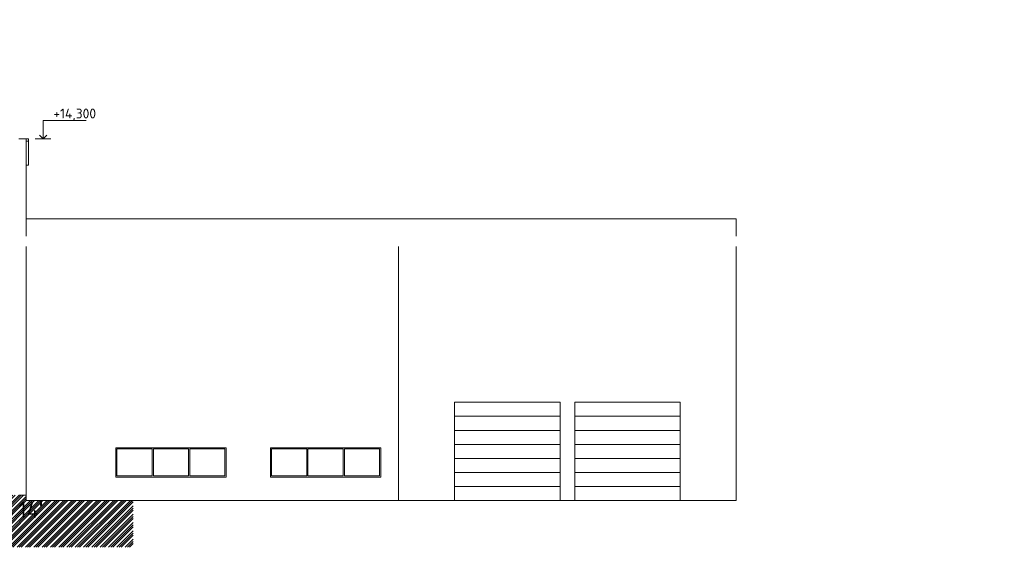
# Model space of a CAD drawing. Header units: millimetres. Extents: x -725694 to 4766210, y -2984614 to 2187451.
# Tile 181 of 256: x 450839 to 490950, y -46960 to -25485. Entities that reach past the tile are written whole.
import ezdxf
from ezdxf import colors
from ezdxf.entities.mleader import LeaderData, LeaderLine
from ezdxf.math import Vec2, Vec3

# ---------------------------------------------------------------- set-up
doc = ezdxf.new("R2010")
doc.units = ezdxf.units.MM
for name, color, linetype, lineweight in [('A99_N_leg-text @ 200', 7, 'Continuous', 9), ('A99_N_sraf @ 200', 7, 'Continuous', 0), ('A99_N_txt-popis-200', 7, 'Continuous', 5), ('A99_N_txt-popis-50 @ 200', 7, 'Continuous', 9), ('A99_S_kce-pohl', 7, 'Continuous', 5), ('A99_S_kce-rez-sil', 7, 'Continuous', 15), ('A99_S_kce-rez-ten', 7, 'Continuous', 9), ('A99_S_koty-200-vysk', 7, 'Continuous', 9)]:
    doc.layers.add(name, color=color, linetype=linetype, lineweight=lineweight)
doc.styles.add('A99_kota', font='isocpeur.ttf', dxfattribs={"height": 2})
doc.styles.add('A99_popis', font='isocpeur.ttf')
doc.styles.add('ad_popis 100', font='isocpeur.ttf', dxfattribs={"height": 200})

msp = doc.modelspace()

# ---------------------------------------------------------------- hatches: boundary and pattern name
at = {"layer": 'A99_N_sraf @ 200', "linetype": 'Continuous', "lineweight": 0}
h = msp.add_hatch(dxfattribs=at)
h.set_pattern_fill('ZEM_PUVODNI', color=256, scale=0.3, angle=90)
h.set_pattern_definition([(225, (-708875, 174330), (169.705627, -169.705627), []), (225, (-708959.85, 174330), (169.705627, -169.705627), []), (225, (-709044.7, 174330), (169.705627, -169.705627), [])])
h.paths.add_polyline_path([(296130, -44935), (296130, -46960), (455467.5, -46960), (455467.5, -45055), (451100, -45055), (451100, -44835), (305900, -44835), (305900, -44935), (305450, -44935)])

# ---------------------------------------------------------------- linework, layer by layer
at = {"layer": 'A99_S_kce-pohl'}
for p, q in [((451200, -30434.3), (451200, -31408.6)), ((451200, -31408.6), (451100, -31408.6)), ((465580, -33585), (451100, -33585)), ((480030, -33585), (465580, -33585)), ((480030, -34675), (480030, -33585)), ((451100, -34675), (465580, -34675)), ((480030, -34675), (451100, -34675)), ((466270, -34675), (466270, -45055)), ((480030, -45055), (480030, -34675)), ((468550, -41058.3), (472850, -41058.3)), ((468550, -45055), (468550, -41058.3)), ((472850, -41058.3), (468550, -41058.3)), ((468550, -41058.3), (468550, -45055)), ((472850, -41058.3), (472850, -45055)), ((472850, -45055), (472850, -41058.3)), ((473450, -41058.3), (477750, -41058.3)), ((473450, -45055), (473450, -41058.3)), ((477750, -41058.3), (473450, -41058.3)), ((473450, -41058.3), (473450, -45055)), ((477750, -41058.3), (477750, -45055)), ((477750, -45055), (477750, -41058.3)), ((472850, -41629.2), (468550, -41629.2)), ((477750, -41629.2), (473450, -41629.2)), ((472850, -42200.2), (468550, -42200.2)), ((477750, -42200.2), (473450, -42200.2)), ((459200, -42905), (454750, -42905)), ((454750, -42905), (454750, -42955)), ((459250, -42905), (459200, -42905)), ((459250, -44105), (459250, -42905)), ((465500, -42905), (461050, -42905)), ((461050, -42905), (461050, -42955)), ((465550, -42905), (465500, -42905)), ((465550, -44105), (465550, -42905)), ((472850, -42771.2), (468550, -42771.2)), ((477750, -42771.2), (473450, -42771.2)), ((454750, -42955), (454750, -44055)), ((454800, -44055), (454800, -42955)), ((454800, -42955), (456233.3, -42955)), ((456233.3, -42955), (456233.3, -44055)), ((456283.3, -44055), (456283.3, -42955)), ((456283.3, -42955), (457716.7, -42955)), ((457716.7, -42955), (457716.7, -44055)), ((457766.7, -44055), (457766.7, -42955)), ((457766.7, -42955), (459200, -42955)), ((459200, -42955), (459200, -44055)), ((461050, -42955), (461050, -44055)), ((461100, -44055), (461100, -42955)), ((461100, -42955), (462533.3, -42955)), ((462533.3, -42955), (462533.3, -44055)), ((462583.3, -44055), (462583.3, -42955)), ((462583.3, -42955), (464016.7, -42955)), ((464016.7, -42955), (464016.7, -44055)), ((464066.7, -44055), (464066.7, -42955)), ((464066.7, -42955), (465500, -42955)), ((465500, -42955), (465500, -44055)), ((472850, -43342.1), (468550, -43342.1)), ((477750, -43342.1), (473450, -43342.1)), ((454750, -44055), (454750, -44105)), ((454750, -44105), (459200, -44105)), ((456233.3, -44055), (454800, -44055)), ((457716.7, -44055), (456283.3, -44055)), ((459200, -44055), (457766.7, -44055)), ((459200, -44105), (459250, -44105)), ((461050, -44055), (461050, -44105)), ((461050, -44105), (465500, -44105)), ((462533.3, -44055), (461100, -44055)), ((464016.7, -44055), (462583.3, -44055)), ((465500, -44055), (464066.7, -44055)), ((465500, -44105), (465550, -44105)), ((472850, -43913.1), (468550, -43913.1)), ((477750, -43913.1), (473450, -43913.1)), ((472850, -44484), (468550, -44484)), ((477750, -44484), (473450, -44484))]:
    msp.add_line(p, q, dxfattribs=at)
msp.add_lwpolyline([(450800, -44835), (451100, -44835)], dxfattribs=at)
at = {"layer": 'A99_S_kce-rez-sil'}
for p, q in [((451200, -30334), (450800, -30334)), ((451100, -45055), (451100, -30434.3)), ((451100, -30434.3), (451200, -30434.3)), ((451200, -30434.3), (451200, -30334)), ((451100, -45055), (480030, -45055))]:
    msp.add_line(p, q, dxfattribs=at)
at = {"layer": 'A99_S_kce-rez-ten'}
msp.add_line((451100, -45055), (451100, -30335), dxfattribs=at)
at = {"layer": 'A99_S_koty-200-vysk'}
for p, q in [((451789.1, -30334), (451789.1, -29585.1)), ((451789.1, -29585.1), (453545.6, -29585.1)), ((451471.8, -30334), (452106.4, -30334)), ((451789.1, -30334), (451639.6, -30184.1)), ((451789.1, -30334), (451938.7, -30184.1))]:
    msp.add_line(p, q, dxfattribs=at)

# ---------------------------------------------------------------- texts
at = {"layer": 'A99_N_txt-popis-200', "color": 1, "lineweight": 0, "insert": (450800, -45066.5), "char_height": 650, "attachment_point": 1, "style": 'ad_popis 100'}
msp.add_mtext_dynamic_manual_height_columns("14{\\fArial|b0|i0|c238|p34;\\H1.08333x;'}", width=832.5, gutter_width=1000, heights=[0], dxfattribs=at)
at = {"layer": 'A99_S_koty-200-vysk', "style": 'A99_popis'}
msp.add_text('+14,300', height=400, dxfattribs=at).set_placement((452211.8, -29502.4))

# ---------------------------------------------------------------- leaders
at = {"layer": 'A99_N_txt-popis-50 @ 200', "lineweight": 9}
ml = msp.add_multileader_mtext('Standard', dxfattribs=at)
ml.set_content('\\A1;{\\C256;demontáž pásového světlíku}', color=1, style='A99_popis')
ml.set_leader_properties(color=256, linetype='ByLayer', lineweight=-1)
ml.build(insert=Vec2(0, 0))
ml.multileader.update_dxf_attribs({"dogleg_length": 1, "arrow_head_size": 300, "scale": 200})
ctx = ml.context
ctx.base_point, ctx.scale, ctx.char_height, ctx.arrow_head_size, ctx.landing_gap_size, ctx.plane_origin = Vec3(315100, -25825), 200, 400, 300, 250, Vec3(317905, -33611.2)
notes = []
notes.append((ctx, [(0, (1, 1, 0), (314455, -25825), (1, 0), 645, [(0, [(314455, -27672.6)], 0, [])])]))
ctx.mtext.insert, ctx.mtext.width, ctx.mtext.defined_height, ctx.mtext.flow_direction = Vec3(315350, -25565), 7477.425, 1693.3, 5
ctx.mtext.has_bg_fill, ctx.mtext.bg_color, ctx.mtext.bg_scale_factor, ctx.mtext.bg_transparency, ctx.mtext.use_window_bg_color = 1, -1073741824, 1, 0, 1
for ctx, leaders in notes:
    for number, flags, end, landing, length, lines in leaders:
        leader = LeaderData()
        leader.index, (leader.has_last_leader_line, leader.has_dogleg_vector, leader.attachment_direction) = number, flags
        leader.last_leader_point, leader.dogleg_vector, leader.dogleg_length = Vec3(end), Vec3(landing), length
        for number, points, colour, breaks in lines:
            line = LeaderLine()
            line.index, line.vertices, line.color, line.breaks = number, Vec3.list(points), colors.encode_raw_color(colour), breaks
            leader.lines.append(line)
        ctx.leaders.append(leader)

# ---------------------------------------------------------------- next in the draw order: leaders
ml = msp.add_multileader_mtext('Standard', dxfattribs=at)
ml.set_content('\\A1;{\\C256;vybourání oken a dozdění okenních otvorů}', color=1, style='A99_popis')
ml.set_leader_properties(color=256, linetype='ByLayer', lineweight=-1)
ml.build(insert=Vec2(0, 0))
ml.multileader.update_dxf_attribs({"dogleg_length": 1, "arrow_head_size": 300, "scale": 200})
ctx = ml.context
ctx.base_point, ctx.scale, ctx.char_height, ctx.arrow_head_size, ctx.landing_gap_size, ctx.plane_origin = Vec3(299042.5, -34505.2), 200, 400, 300, 250, Vec3(301185, -45351)
notes = []
notes.append((ctx, [(1, (1, 1, 0), (304327.5, -34505.2), (-1, 0), 585, [(0, [(305450, -34505)], 0, [])])]))
ctx.mtext.insert, ctx.mtext.width, ctx.mtext.defined_height, ctx.mtext.flow_direction = Vec3(299292.5, -34305.2), 4450, 1693.3, 5
ctx.mtext.has_bg_fill, ctx.mtext.bg_color, ctx.mtext.bg_scale_factor, ctx.mtext.bg_transparency, ctx.mtext.use_window_bg_color = 1, -1073741824, 1, 0, 1
for ctx, leaders in notes:
    for number, flags, end, landing, length, lines in leaders:
        leader = LeaderData()
        leader.index, (leader.has_last_leader_line, leader.has_dogleg_vector, leader.attachment_direction) = number, flags
        leader.last_leader_point, leader.dogleg_vector, leader.dogleg_length = Vec3(end), Vec3(landing), length
        for number, points, colour, breaks in lines:
            line = LeaderLine()
            line.index, line.vertices, line.color, line.breaks = number, Vec3.list(points), colors.encode_raw_color(colour), breaks
            leader.lines.append(line)
        ctx.leaders.append(leader)

# ---------------------------------------------------------------- next in the draw order: texts
at = {"layer": 'A99_N_leg-text @ 200', "linetype": 'Continuous', "lineweight": 0, "insert": (162730, -32600), "char_height": 400, "attachment_point": 1, "style": 'A99_kota'}
msp.add_mtext_dynamic_manual_height_columns('\\A1;\\pi-1200,l1200,t1200,22800;^IPOZNÁMKA:\\P^INAVRŽENÉ STAVEBNÍ ÚPRAVY BYLY PROVEDENY NA ZÁKLADĚ  INVESTOREM PŘEDANÝCH ELEKTRONICKÝCH PODKLADŮ.\\P ^IPŘED PROVÁDĚNÍM STAVEBNÍCH ÚPRAV JE NUTNÉ VEŠKERÉ PRVKY PŘESNĚ ZAMĚŘIT, ZDALI JSOU V SOULADU S PROJEKTOVOU DOKUMENTACÍ A PROVÉST VIZUÁLNÍ KONTROLU.', width=19240, gutter_width=2000, heights=[0], dxfattribs=at)

doc.saveas('drawing.dxf')
